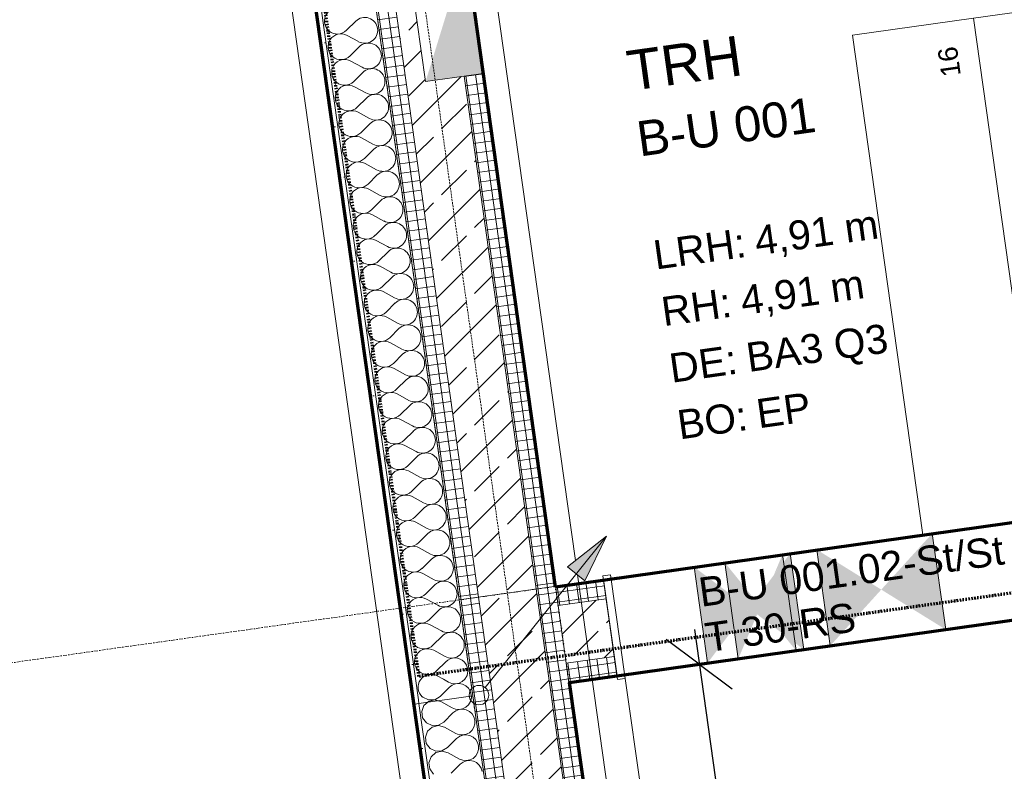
# Model space of a CAD drawing. Header units: millimetres. Extents: x 1523 to 73943, y -91729 to 10268.
# Tile 23 of 39: x 46388 to 48924, y -53883 to -51946. Entities that reach past the tile are written whole.
import ezdxf

# ---------------------------------------------------------------- set-up
doc = ezdxf.new("R2010")
doc.units = ezdxf.units.MM
for name, pattern in [('_Projekt 07 -  _  -  _  -  _  -', [7.5, 3.5, -2, 0, -2]), ('CAx_nichtHalbton', [20001.0584, 10000, -0.5292, 10000, -0.5292]), ('IMPORT-STRICHPUNKT _7_', [20, 10, -5, 0, -5]), ('IMPORT-VERDECKT _8_', [7.5, 5, -2.5]), ('Verdeckt 2x', [3.572, 2.3813, -1.1907])]:
    doc.linetypes.add(name, pattern=pattern)
for name, color, linetype, lineweight, true_color in [('20 A--Träger _ Deckenkonstruktion', 7, 'IMPORT-VERDECKT _8_', 13, 0x656565), ('30 A--Träger _ Dachkonstruktion', 7, 'IMPORT-VERDECKT _8_', 13, 0x656565), ('40 A--Treppe', 7, 'Continuous', 13, 0x656565), ('90 A--Achsraster _1_50_', 7, 'IMPORT-STRICHPUNKT _7_', 13, 0x656565), ('97 A--Etiketten _ Deckensprung', 7, 'Continuous', 13, 0x656565), ('Neubau_10 A--Wand innen _tragend_', 7, 'Continuous', 13, 0x656565), ('Neubau_20 A--Gründungsbelag', 7, 'Continuous', 13, 0x656565), ('Neubau_80 A--Raum', 7, 'Continuous', 13, 0x656565), ('Sockelbeschichtung Sprühnebel', 7, 'Continuous', 13, 0x656565), ('Xref_706_5_--_ÜP_-1_000_16_Übersichtsplan UG_IFC 2025_01_13_dwg', 7, 'Continuous', 13, 0x767676), ('XX', 7, 'Continuous', 18, 0x804040)]:
    doc.layers.add(name, color=color, linetype=linetype, lineweight=lineweight, true_color=true_color)
for name, color, linetype, lineweight in [('A-____-NOTE-TEXT', 7, 'Continuous', 13), ('Ax-50_BM-Bem', 7, 'Continuous', 9), ('Ax_BM-Bem', 7, 'Continuous', 9), ('Ex_LE-Trasse', 7, 'Continuous', 18)]:
    doc.layers.add(name, color=color, linetype=linetype, lineweight=lineweight)
doc.styles.add('Arial', font='arial.ttf', dxfattribs={"height": 75})
doc.styles.add('Arial_5', font='arial.ttf', dxfattribs={"height": 50})
doc.styles.add('Arial_B_1', font='txt', dxfattribs={"height": 103.174603})
doc.styles.add('Arial_B_2', font='txt', dxfattribs={"height": 90.277778})
doc.styles.add('ISOCPEUR_2', font='isocpeur.ttf', dxfattribs={"height": 90})
doc.dimstyles.new('KI_1_8_mm_Isocpeur__cm_m__Aufrundung_auf_5_mm_ELT_Gesamtbemaßung_1', dxfattribs={"dimscale": 304.8, "dimtxt": 89.638306, "dimasz": 0.492126, "dimexe": 0.295276, "dimexo": 0.0625, "dimgap": 0.049213, "dimtad": 1, "dimlfac": 0.001, "dimrnd": 0.005, "dimzin": 0, "dimdsep": 46, "dimtxsty": 'ISOCPEUR_2', "dimblk1": 'OBLIQUE', "dimblk2": 'OBLIQUE', "dimsah": 1, "dimcen": 0.09, "dimdle": 0.295276, "dimadec": 0, "dimazin": 0, "dimtfac": 1, "dimtdec": 4, "dimtix": 1, "dimtmove": 0, "dimatfit": 3, "dimfxl": 0.984252, "dimfxlon": 1, "dimtvp": 1, "dimtfill": 1, "dimtolj": 1, "dimtzin": 0, "dimlwd": 25, "dimlwe": 25, "dimarcsym": 2})
pattern_1 = [(4.336, (0, 0), (-1.890132, 24.928446), []), (94.336, (0, 0), (24.928446, 1.890132), [])]
pattern_2 = [(131.336, (0, 0), (90.10192, 79.25683), []), (131.336, (-45.05, -39.63), (90.10192, 79.25683), [90, -30])]
pattern_3 = [(94.336, (0, 0), (24.928446, 1.890132), []), (184.336, (0, 0), (-1.890132, 24.928446), [])]
pattern_4 = [(86.336, (0, 0), (-86.42598, 5.53439), [0, -50]), (86.336, (-41.615, 27.72), (-86.42598, 5.53439), [0, -50])]

# ---------------------------------------------------------------- blocks, each defined once
blk = doc.blocks.new('ELT_Leerrohr_Steigepfeil 1_50 - Anfang rauf-28785750-SuD_-1UG gesamt Plot  - Blatt 9')
at = {"layer": 'Ex_LE-Trasse'}
blk.add_circle((0, 0), 25.1, dxfattribs=at)
blk = doc.blocks.new('Xref_706_5_--_ÜP_-1_000_11_Übersichtsplan UG_IFC 2024_09_30_dwg_Tür Ol 1-Fl 27_3-41959623-SuD_-1UG gesamt Plot  - Blatt 9')
at = {"layer": 'Neubau_10 A--Wand innen _tragend_', "color": 9, "true_color": 0xcbcbcb}
blk.add_line((610, 10), (610, 1230), dxfattribs=at)
at = {"layer": 'Neubau_10 A--Wand innen _tragend_', "color": 9, "true_color": 0xcbcbcb, "flags": 128}
for points in [[(-630, -260), (-610, -260), (-610, 10), (-630, 10)], [(630, -260), (610, -260), (610, 10), (630, 10)], [(630, -250), (630, -200), (630, -50), (630, 0), (630, -50), (630, -200)], [(-630, -250), (-630, -200), (-630, -50), (-630, 0), (-630, -50), (-630, -200)]]:
    blk.add_lwpolyline(points, close=True, dxfattribs=at)
at = {"layer": 'Neubau_10 A--Wand innen _tragend_', "color": 9, "true_color": 0xcbcbcb}
blk.add_arc((610, 10), 1220, 90, 180, dxfattribs=at)
blk = doc.blocks.new('Xref_706_5_--_ÜP_-1_000_11_Übersichtsplan UG_IFC 2024_09_30_dwg__X59-41959624-SuD_-1UG gesamt Plot  - Blatt 9')
at = {"layer": 'Neubau_10 A--Wand innen _tragend_', "color": 9, "true_color": 0xcbcbcb, "flags": 128}
for points in [[(53023.7, -9072.6), (53026.4, -9065.9), (53045.6, -9038.6), (53049.8, -9030.5), (53051.6, -9021.5), (53050.9, -9012.3), (53047.7, -9003.7), (53042.3, -8996.2), (53035, -8990.6), (53026.5, -8987.1), (53021.2, -8986.5)], [(53024.5, -9100), (53031.9, -9110.4), (53046.4, -9117.6), (53062.6, -9117.2), (53076.7, -9109.1), (53085.3, -9095.3), (53086.4, -9079.1), (53079.7, -9064.3), (53058.9, -9038.3), (53054.2, -9030.3), (53051.9, -9021.4), (53052.1, -9012.2), (53054.7, -9003.5), (53059.7, -8995.7), (53066.6, -8989.7), (53074.9, -8985.7), (53084, -8984.2), (53093.1, -8985.2), (53101.7, -8988.6), (53108.9, -8994.3), (53114.3, -9001.7), (53117.5, -9010.3), (53118.2, -9019.5), (53116.4, -9028.5), (53112.2, -9036.7), (53093, -9063.9), (53087.1, -9079.1), (53089.2, -9095.2), (53098.5, -9108.5), (53113.1, -9115.7), (53129.3, -9115.2), (53143.4, -9107.1), (53152, -9093.4), (53153, -9077.2), (53146.3, -9062.4), (53125.5, -9036.3)], [(53125.5, -9036.3), (53120.9, -9028.4), (53118.5, -9019.5), (53118.7, -9010.3), (53121.4, -9001.5), (53126.4, -8993.8), (53133.3, -8987.7), (53141.6, -8983.8), (53150.6, -8982.2), (53159.8, -8983.2), (53168.3, -8986.7), (53175.6, -8992.4), (53181, -8999.8), (53184.2, -9008.4), (53184.9, -9017.6), (53183.1, -9026.6), (53178.8, -9034.8), (53159.6, -9062), (53153.8, -9077.1), (53155.8, -9093.3), (53165.2, -9106.5), (53179.7, -9113.8), (53195.9, -9113.3), (53210, -9105.2)], [(53212.9, -9060.4), (53192.2, -9034.4)], [(53192.2, -9034.4), (53187.5, -9026.5), (53185.2, -9017.6), (53185.3, -9008.4), (53188, -8999.6), (53193, -8991.8), (53199.9, -8985.8), (53208.2, -8981.8), (53217.3, -8980.3)]]:
    blk.add_lwpolyline(points, dxfattribs=at)
blk = doc.blocks.new('Xref_706_5_--_ÜP_-1_000_11_Übersichtsplan UG_IFC 2024_09_30_dwg__X62-41959627-SuD_-1UG gesamt Plot  - Blatt 9')
at = {"layer": 'Neubau_10 A--Wand innen _tragend_', "color": 9, "true_color": 0xcbcbcb, "flags": 128}
for points in [[(52973, -9049), (52979, -9040.6), (52983.2, -9032.4), (52985, -9023.4), (52984.3, -9014.3), (52981.1, -9005.6), (52975.7, -8998.2), (52971.5, -8994.9)], [(53008.7, -9111.9), (53010.1, -9111.1), (53018.7, -9097.3), (53019.8, -9081.1), (53013.1, -9066.3), (52992.3, -9040.2), (52987.6, -9032.3), (52985.3, -9023.4), (52985.4, -9014.2), (52988.1, -9005.4), (52993.1, -8997.7), (53000, -8991.6), (53008.3, -8987.7), (53017.4, -8986.1), (53021.2, -8986.6)], [(53023.7, -9072.8), (53020.5, -9081.1), (53022.5, -9097.2), (53024.5, -9100)]]:
    blk.add_lwpolyline(points, dxfattribs=at)
blk = doc.blocks.new('Xref_706_5_--_ÜP_-1_000_11_Übersichtsplan UG_IFC 2024_09_30_dwg__X63-41959628-SuD_-1UG gesamt Plot  - Blatt 9')
at = {"layer": 'Neubau_10 A--Wand innen _tragend_', "color": 9, "true_color": 0xcbcbcb}
blk.add_line((52970.1, -9053.2), (52973, -9049), dxfattribs=at)
for start, end in [(91.6681, 127.0873), (53.7271, 91.6681)]:
    blk.add_arc((52951.7, -9021.4), 33.3, start, end, dxfattribs=at)
blk = doc.blocks.new('Xref_706_5_--_ÜP_-1_000_11_Übersichtsplan UG_IFC 2024_09_30_dwg__X66-41959631-SuD_-1UG gesamt Plot  - Blatt 9')
at = {"layer": 'Neubau_10 A--Wand innen _tragend_', "color": 9, "true_color": 0xcbcbcb}
for p, q in [((52626.6, -9077.6), (52645.8, -9050.3)), ((52679.9, -9076), (52659.1, -9049.9)), ((52693.2, -9075.6), (52712.4, -9048.4)), ((52746.5, -9074.1), (52725.7, -9048)), ((52759.8, -9073.7), (52779, -9046.4)), ((52813.1, -9072.1), (52792.4, -9046.1)), ((52826.5, -9071.7), (52845.7, -9044.5)), ((52879.8, -9070.2), (52859, -9044.1)), ((52893.1, -9069.8), (52912.3, -9042.6)), ((52946.4, -9068.2), (52925.7, -9042.2)), ((51760.3, -9102.8), (51779.5, -9075.6)), ((51813.6, -9101.2), (51792.8, -9075.2)), ((51826.9, -9100.8), (51846.1, -9073.6)), ((51880.2, -9099.3), (51859.4, -9073.2)), ((51893.5, -9098.9), (51912.7, -9071.7)), ((51946.8, -9097.4), (51926.1, -9071.3)), ((51960.2, -9097), (51979.4, -9069.7)), ((52013.5, -9095.4), (51992.7, -9069.3)), ((52026.8, -9095), (52046, -9067.8)), ((52080.1, -9093.5), (52059.4, -9067.4)), ((52093.4, -9093.1), (52112.7, -9065.8)), ((52146.8, -9091.5), (52126, -9065.5)), ((52160.1, -9091.1), (52179.3, -9063.9)), ((52213.4, -9089.6), (52192.6, -9063.5)), ((52226.7, -9089.2), (52245.9, -9062)), ((52280, -9087.7), (52259.3, -9061.6)), ((52293.4, -9087.3), (52312.6, -9060)), ((52346.7, -9085.7), (52325.9, -9059.6)), ((52360, -9085.3), (52379.2, -9058.1)), ((52413.3, -9083.8), (52392.5, -9057.7)), ((52426.6, -9083.4), (52445.9, -9056.1)), ((52480, -9081.8), (52459.2, -9055.8)), ((52493.3, -9081.4), (52512.5, -9054.2)), ((52546.6, -9079.9), (52525.8, -9053.8)), ((52559.9, -9079.5), (52579.1, -9052.3)), ((52613.2, -9077.9), (52592.5, -9051.9)), ((52959.7, -9067.9), (52970.1, -9053.2)), ((51280.5, -9116.8), (51259.7, -9090.7)), ((51293.8, -9116.4), (51313, -9089.1)), ((51347.1, -9114.8), (51326.3, -9088.7)), ((51360.4, -9114.4), (51379.6, -9087.2)), ((51413.7, -9112.9), (51393, -9086.8)), ((51427.1, -9112.5), (51446.3, -9085.3)), ((51480.4, -9110.9), (51459.6, -9084.9)), ((51493.7, -9110.6), (51512.9, -9083.3)), ((51547, -9109), (51526.2, -9082.9)), ((51560.3, -9108.6), (51579.6, -9081.4)), ((51613.7, -9107.1), (51592.9, -9081)), ((51627, -9106.7), (51646.2, -9079.4)), ((51680.3, -9105.1), (51659.5, -9079)), ((51693.6, -9104.7), (51712.8, -9077.5)), ((51746.9, -9103.2), (51726.2, -9077.1))]:
    blk.add_line(p, q, dxfattribs=at)
for centre, start, end in [((52551.9, -9033), 91.6681, 218.538), ((52551.9, -9033), 324.7982, 91.6681), ((52618.5, -9031.1), 91.6681, 218.538), ((52618.5, -9031.1), 324.7982, 91.6681), ((52685.2, -9029.2), 91.6681, 218.538), ((52685.2, -9029.2), 324.7982, 91.6681), ((52751.8, -9027.2), 91.6681, 218.538), ((52751.8, -9027.2), 324.7982, 91.6681), ((52818.4, -9025.3), 91.6681, 218.538), ((52818.4, -9025.3), 324.7982, 91.6681), ((52885.1, -9023.3), 91.6681, 218.538), ((52885.1, -9023.3), 324.7982, 91.6681), ((52951.7, -9021.4), 127.0873, 218.538), ((51685.6, -9058.3), 91.6681, 218.538), ((51685.6, -9058.3), 324.7982, 91.6681), ((51752.2, -9056.3), 91.6681, 218.538), ((51752.2, -9056.3), 324.7982, 91.6681), ((51818.9, -9054.4), 91.6681, 218.538), ((51818.9, -9054.4), 324.7982, 91.6681), ((51885.5, -9052.5), 91.6681, 218.538), ((51885.5, -9052.5), 324.7982, 91.6681), ((51952.1, -9050.5), 91.6681, 218.538), ((51952.1, -9050.5), 324.7982, 91.6681), ((52018.8, -9048.6), 91.6681, 218.538), ((52018.8, -9048.6), 324.7982, 91.6681), ((52085.4, -9046.6), 91.6681, 218.538), ((52085.4, -9046.6), 324.7982, 91.6681), ((52152.1, -9044.7), 91.6681, 218.538), ((52152.1, -9044.7), 324.7982, 91.6681), ((52218.7, -9042.8), 91.6681, 218.538), ((52218.7, -9042.8), 324.7982, 91.6681), ((52285.3, -9040.8), 91.6681, 218.538), ((52285.3, -9040.8), 324.7982, 91.6681), ((52352, -9038.9), 91.6681, 218.538), ((52352, -9038.9), 324.7982, 91.6681), ((52418.6, -9036.9), 91.6681, 218.538), ((52418.6, -9036.9), 324.7982, 91.6681), ((52485.3, -9035), 91.6681, 218.538), ((52485.3, -9035), 324.7982, 91.6681), ((51285.8, -9069.9), 91.6681, 218.538), ((51285.8, -9069.9), 324.7982, 91.6681), ((51352.4, -9068), 91.6681, 218.538), ((51352.4, -9068), 324.7982, 91.6681), ((51419, -9066), 91.6681, 218.538), ((51419, -9066), 324.7982, 91.6681), ((51485.7, -9064.1), 91.6681, 218.538), ((51485.7, -9064.1), 324.7982, 91.6681), ((51552.3, -9062.2), 91.6681, 218.538), ((51552.3, -9062.2), 324.7982, 91.6681), ((51619, -9060.2), 91.6681, 218.538), ((51619, -9060.2), 324.7982, 91.6681), ((52653.8, -9096.8), 144.7982, 38.538), ((52720.4, -9094.8), 144.7982, 38.538), ((52787.1, -9092.9), 144.7982, 38.538), ((52853.7, -9091), 144.7982, 38.538), ((52920.3, -9089), 144.7982, 38.538), ((52987, -9087.1), 144.7982, 311.0842), ((51787.5, -9122), 144.7982, 38.538), ((51854.1, -9120.1), 144.7982, 38.538), ((51920.8, -9118.1), 144.7982, 38.538), ((51987.4, -9116.2), 144.7982, 38.538), ((52054, -9114.2), 144.7982, 38.538), ((52120.7, -9112.3), 144.7982, 38.538), ((52187.3, -9110.4), 144.7982, 38.538), ((52254, -9108.4), 144.7982, 38.538), ((52320.6, -9106.5), 144.7982, 38.538), ((52387.2, -9104.5), 144.7982, 38.538), ((52453.9, -9102.6), 144.7982, 38.538), ((52520.5, -9100.7), 144.7982, 38.538), ((52587.2, -9098.7), 144.7982, 38.538), ((51254.4, -9137.5), 144.7982, 38.538), ((51321, -9135.6), 144.7982, 38.538), ((51387.7, -9133.6), 144.7982, 38.538), ((51454.3, -9131.7), 144.7982, 38.538), ((51520.9, -9129.8), 144.7982, 38.538), ((51587.6, -9127.8), 144.7982, 38.538), ((51654.2, -9125.9), 144.7982, 38.538), ((51720.9, -9123.9), 144.7982, 38.538)]:
    blk.add_arc(centre, 33.3, start, end, dxfattribs=at)
blk = doc.blocks.new('Xref_706_5_--_ÜP_-1_000_11_Übersichtsplan UG_IFC 2024_09_30_dwg_Standard-Rastermarker_10-41960563-SuD_-1UG gesamt Plot  - Blatt 9')
at = {"layer": '90 A--Achsraster _1_50_', "color": 9, "true_color": 0xcbcbcb, "flags": 128}
blk.add_lwpolyline([(0, 0), (7172, 0), (14828, 0), (22000, 0)], dxfattribs=at)
blk = doc.blocks.new('Xref_706_5_--_ÜP_-1_000_11_Übersichtsplan UG_IFC 2024_09_30_dwg_Standard-Rastermarker_20-41960574-SuD_-1UG gesamt Plot  - Blatt 9')
at = {"layer": '90 A--Achsraster _1_50_', "color": 9, "true_color": 0xcbcbcb}
blk.add_line((0, 0), (40514.6, 0), dxfattribs=at)
blk = doc.blocks.new('Xref_706_5_--_ÜP_-1_000_16_Übersichtsplan UG_IFC 2025_01_13_dwg-35469238-SuD_-1UG gesamt Plot  - Blatt 9')
at = {"layer": 'Neubau_10 A--Wand innen _tragend_', "true_color": 0xededed}
for points in [[(53288.8, -5278.6), (53039.5, -5297.5), (53175.5, -5437.6), (53251.3, -5331.3)], [(53311.5, -5577.8), (53175.5, -5437.6), (53062.2, -5596.7)], [(53316.7, -5646.7), (53067.5, -5665.6), (53201.5, -5780.8), (53300.5, -5665.6)], [(53335.6, -5896), (53201.5, -5780.8), (53086.4, -5914.9)], [(51794, -6524.9), (51782.6, -6375.3), (51463.5, -6399.5), (51780.4, -6519.7)]]:
    blk.add_hatch(color=7, dxfattribs=at).paths.add_polyline_path(points)
h = blk.add_hatch(color=7, dxfattribs=at)
h.paths.add_polyline_path([(53318.2, -5666.7), (53298.3, -5668.2), (53270.6, -5700.5), (53315.3, -5668.8)])
h.paths.add_polyline_path([(53121.2, -5711.8), (53088.9, -5684.1), (53069, -5685.6), (53100, -5701.2)])
h = blk.add_hatch(color=7, dxfattribs=at)
h.paths.add_polyline_path([(53201.5, -5780.8), (53181.5, -5763.6), (53080.3, -5835.2), (53160, -5829.1)])
h.paths.add_polyline_path([(53329.6, -5816.3), (53218.8, -5760.7), (53201.5, -5780.8), (53249.9, -5822.3)])
at = {"layer": 'Neubau_10 A--Wand innen _tragend_', "true_color": 0xcbcbcb}
h = blk.add_hatch(dxfattribs=at)
h.set_pattern_fill('FP_10', color=9, style=0, pattern_type=2)
h.set_pattern_definition(pattern_1)
h.paths.add_polyline_path([(56652.2, -6056.2), (56648.5, -6006.3), (53362.9, -6255.5), (53366.7, -6305.3), (54405.6, -6226.5), (54401.9, -6176.7), (54491.8, -6220), (55017.5, -6180.1), (55099.8, -6123.8), (55103.6, -6173.6), (56383.3, -6076.6)])
h = blk.add_hatch(dxfattribs=at)
h.set_pattern_fill('FP_9', color=9, style=0, pattern_type=2)
h.set_pattern_definition(pattern_2)
h.paths.add_polyline_path([(56663.6, -6205.8), (56652.2, -6056.2), (55103.6, -6173.6), (55115, -6323.2), (56642.6, -6207.3)])
h.paths.add_polyline_path([(55017.5, -6180.1), (54491.7, -6220), (54761.7, -6350), (54770.3, -6349.3), (54969.4, -6213.1)])
h.paths.add_polyline_path([(54417, -6376.1), (54405.6, -6226.5), (53366.7, -6305.3), (53378, -6454.9), (54388.9, -6378.2)])
h = blk.add_hatch(dxfattribs=at)
h.set_pattern_fill('FP_9', color=9, style=0, pattern_type=2)
h.set_pattern_definition(pattern_2)
h.paths.add_polyline_path([(53313, -6259.2), (53303.6, -6134.6), (53154, -6146), (53163.5, -6270.6), (53312.8, -6259.3)])
h = blk.add_hatch(dxfattribs=at)
h.set_pattern_fill('FP_15', color=9, style=0, pattern_type=2)
h.set_pattern_definition(pattern_3)
h.paths.add_polyline_path([(53362.9, -6255.5), (53353.4, -6130.8), (53303.6, -6134.6), (53313, -6259.2), (53362.6, -6255.5)])
h = blk.add_hatch(dxfattribs=at)
h.set_pattern_fill('FP_15', color=9, style=0, pattern_type=2)
h.set_pattern_definition(pattern_3)
h.paths.add_polyline_path([(53163.5, -6270.6), (53154, -6146), (53104.2, -6149.7), (53113.6, -6274.4), (53163.2, -6270.6)])
h = blk.add_hatch(dxfattribs=at)
h.set_pattern_fill('FP_10', color=9, style=0, pattern_type=2)
h.set_pattern_definition(pattern_1)
h.paths.add_polyline_path([(56667.4, -6255.6), (56663.6, -6205.8), (55115, -6323.2), (55118.7, -6373), (56660.4, -6256.1)])
h.paths.add_polyline_path([(54851.6, -6393.3), (54766.2, -6352.2), (54687.9, -6405.7), (54800.8, -6397.1)])
h.paths.add_polyline_path([(54770.3, -6349.3), (54761.6, -6350), (54766.2, -6352.1)])
h.paths.add_polyline_path([(54420.7, -6426), (54417, -6376.1), (53378, -6454.9), (53381.8, -6504.7), (54385.7, -6428.6)])
h = blk.add_hatch(dxfattribs=at)
h.set_pattern_fill('FP_10', color=9, style=0, pattern_type=2)
h.set_pattern_definition(pattern_1)
h.paths.add_polyline_path([(53316.8, -6309.1), (53313, -6259.3), (53163.5, -6270.6), (53167.2, -6320.4), (53316.5, -6309.1)])
h = blk.add_hatch(dxfattribs=at)
h.set_pattern_fill('FP_10', color=9, style=0, pattern_type=2)
h.set_pattern_definition(pattern_1)
h.paths.add_polyline_path([(53313, -6259.3), (53312.8, -6259.3), (53313, -6259.3)])
h = blk.add_hatch(dxfattribs=at)
h.set_pattern_fill('FP_10', color=9, style=0, pattern_type=2)
h.set_pattern_definition(pattern_1)
h.paths.add_polyline_path([(53366.7, -6305.3), (53362.9, -6255.5), (53313, -6259.3), (53316.8, -6309.1), (53366.4, -6305.3)])
h = blk.add_hatch(dxfattribs=at)
h.set_pattern_fill('FP_10', color=9, style=0, pattern_type=2)
h.set_pattern_definition(pattern_1)
h.paths.add_polyline_path([(53362.9, -6255.5), (53362.6, -6255.5), (53362.9, -6255.5)])
h = blk.add_hatch(dxfattribs=at)
h.set_pattern_fill('FP_10', color=9, style=0, pattern_type=2)
h.set_pattern_definition(pattern_1)
h.paths.add_polyline_path([(53148.2, -6321.9), (53124.8, -6289.8), (53113.6, -6274.4), (51782.6, -6375.3), (51786.4, -6425.2), (53095.5, -6325.9)])
h = blk.add_hatch(dxfattribs=at)
h.set_pattern_fill('FP_10', color=9, style=0, pattern_type=2)
h.set_pattern_definition(pattern_1)
h.paths.add_polyline_path([(53167.2, -6320.4), (53163.5, -6270.6), (53113.6, -6274.4), (53148.7, -6321.8), (53167, -6320.5)])
h = blk.add_hatch(dxfattribs=at)
h.set_pattern_fill('FP_10', color=9, style=0, pattern_type=2)
h.set_pattern_definition(pattern_1)
h.paths.add_polyline_path([(53163.5, -6270.6), (53163.2, -6270.6), (53163.5, -6270.6)])
h = blk.add_hatch(dxfattribs=at)
h.set_pattern_fill('FP_9', color=9, style=0, pattern_type=2)
h.set_pattern_definition(pattern_2)
h.paths.add_polyline_path([(53328.2, -6458.7), (53316.8, -6309.1), (53167.2, -6320.5), (53169.6, -6351.4), (53251.8, -6464.4), (53327.9, -6458.7)])
h = blk.add_hatch(dxfattribs=at)
h.set_pattern_fill('FP_9', color=9, style=0, pattern_type=2)
h.set_pattern_definition(pattern_2)
h.paths.add_polyline_path([(53316.8, -6309.1), (53316.5, -6309.1), (53316.8, -6309.1)])
h = blk.add_hatch(dxfattribs=at)
h.set_pattern_fill('FP_9', color=9, style=0, pattern_type=2)
h.set_pattern_definition(pattern_2)
h.paths.add_polyline_path([(53378, -6454.9), (53366.7, -6305.3), (53316.8, -6309.1), (53328.2, -6458.7), (53377.7, -6454.9)])
h = blk.add_hatch(dxfattribs=at)
h.set_pattern_fill('FP_9', color=9, style=0, pattern_type=2)
h.set_pattern_definition(pattern_2)
h.paths.add_polyline_path([(53366.7, -6305.3), (53366.4, -6305.3), (53366.7, -6305.3)])
h = blk.add_hatch(dxfattribs=at)
h.set_pattern_fill('FP_9', color=9, style=0, pattern_type=2)
h.set_pattern_definition(pattern_2)
h.paths.add_polyline_path([(53251.8, -6464.5), (53148.2, -6321.9), (51786.4, -6425.2), (51794, -6524.9), (51325.3, -6560.4), (51317.8, -6460.7), (50095.2, -6553.4), (50014.2, -6710), (53251.8, -6464.5)])
h = blk.add_hatch(dxfattribs=at)
h.set_pattern_fill('FP_14', color=9, style=0, pattern_type=2)
h.set_pattern_definition(pattern_4)
h.paths.add_polyline_path([(56679.1, -6410.2), (56677.9, -6395.2), (55129.3, -6512.6), (55130.5, -6527.6), (56657.4, -6411.8)])
h.paths.add_polyline_path([(55130.4, -6527.6), (55103.4, -6514.6), (54457.2, -6563.6), (54432.5, -6580.5), (55130.2, -6527.6)])
h.paths.add_polyline_path([(54432.5, -6580.5), (54431.3, -6565.6), (53392.4, -6644.4), (53393.5, -6659.3), (54432.2, -6580.5)])
h = blk.add_hatch(dxfattribs=at)
h.set_pattern_fill('FP_10', color=9, style=0, pattern_type=2)
h.set_pattern_definition(pattern_1)
h.paths.add_polyline_path([(53286.4, -6512), (53251.8, -6464.5), (50014.2, -6710), (49987.2, -6762.2), (53248.6, -6514.9)])
h = blk.add_hatch(dxfattribs=at)
h.set_pattern_fill('FP_10', color=9, style=0, pattern_type=2)
h.set_pattern_definition(pattern_1)
h.paths.add_polyline_path([(53331.9, -6508.6), (53328.2, -6458.7), (53251.8, -6464.5), (53286.4, -6512), (53324.9, -6509.1)])
h = blk.add_hatch(dxfattribs=at)
h.set_pattern_fill('FP_10', color=9, style=0, pattern_type=2)
h.set_pattern_definition(pattern_1)
h.paths.add_polyline_path([(53328.2, -6458.7), (53327.9, -6458.7), (53328.2, -6458.7)])
h = blk.add_hatch(dxfattribs=at)
h.set_pattern_fill('FP_10', color=9, style=0, pattern_type=2)
h.set_pattern_definition(pattern_1)
h.paths.add_polyline_path([(53381.8, -6504.8), (53378, -6454.9), (53328.2, -6458.7), (53331.9, -6508.6), (53374.8, -6505.3)])
h = blk.add_hatch(dxfattribs=at)
h.set_pattern_fill('FP_10', color=9, style=0, pattern_type=2)
h.set_pattern_definition(pattern_1)
h.paths.add_polyline_path([(53378, -6454.9), (53377.7, -6454.9), (53378, -6454.9)])
h = blk.add_hatch(dxfattribs=at)
h.set_pattern_fill('FP_14', color=9, style=0, pattern_type=2)
h.set_pattern_definition(pattern_4)
h.paths.add_polyline_path([(53393.5, -6659.3), (53383.1, -6645.1), (49911.6, -6908.3), (49903.5, -6924), (53391.4, -6659.5)])
at = {"layer": '20 A--Träger _ Deckenkonstruktion', "color": 9, "true_color": 0xcbcbcb}
for p, q in [((54220.4, -6190.5), (53362.9, -6255.5)), ((53113.6, -6274.4), (50123.2, -6501.1)), ((54229.9, -6315.1), (46882.7, -6872.2))]:
    blk.add_line(p, q, dxfattribs=at)
at = {"layer": '20 A--Träger _ Deckenkonstruktion', "color": 9, "true_color": 0xcbcbcb, "flags": 128}
blk.add_lwpolyline([(59575.1, -5784.4), (66642.5, -5248.5), (66661.4, -5497.8), (57988.6, -6155.5), (57959.8, -5776.5), (54210.6, -6060.8), (54239.3, -6439.7), (46874.6, -6998.2)], dxfattribs=at)
at = {"layer": '30 A--Träger _ Dachkonstruktion', "color": 9, "true_color": 0xcbcbcb}
blk.add_line((52833.6, 724.5), (53362.9, -6255.5), dxfattribs=at)
at = {"layer": '30 A--Träger _ Dachkonstruktion', "color": 9, "true_color": 0xcbcbcb, "flags": 128}
blk.add_lwpolyline([(52584.3, 705.6), (53082.9, 743.4), (52929.2, 2770.2), (55222.4, 2944.1), (54990.3, 6004.7), (52447.3, 5807.4), (52487.1, 5293.9), (54480.9, 5448.6), (54632.4, 3450.9), (52389.1, 3280.8), (53113.6, -6274.4)], dxfattribs=at)
at = {"layer": '40 A--Treppe', "color": 9, "true_color": 0xcbcbcb, "flags": 128}
blk.add_lwpolyline([(52688.7, -670.5), (52973.7, -4429.7), (51677.5, -4528), (51721.3, -5106.3), (53017.6, -5008), (53041.4, -5322.1), (51745.1, -5420.4), (51721.3, -5106.3), (53017.6, -5008), (52973.7, -4429.7), (51677.5, -4528), (51392.4, -768.8), (52688.7, -670.5), (52677.3, -520.9), (51381.1, -619.2), (51392.4, -768.8)], close=True, dxfattribs=at)
at = {"layer": '97 A--Etiketten _ Deckensprung', "color": 9, "true_color": 0xcbcbcb}
blk.add_line((52221.6, 5489), (53132.5, -6523.7), dxfattribs=at)
at = {"layer": 'Neubau_10 A--Wand innen _tragend_', "color": 9, "true_color": 0xcbcbcb}
for p, q in [((53288.8, -5278.6), (53039.5, -5297.5)), ((53062.2, -5596.7), (53311.5, -5577.8)), ((53316.7, -5646.7), (53067.5, -5665.6)), ((53318.2, -5666.7), (53069, -5685.6)), ((53080.3, -5835.2), (53329.6, -5816.3)), ((53086.4, -5914.9), (53335.6, -5896)), ((53313, -6259.2), (53303.6, -6134.6)), ((53163.5, -6270.6), (53154, -6146)), ((53378, -6454.9), (56663.6, -6205.8)), ((51786.4, -6425.2), (53148.2, -6321.9))]:
    blk.add_line(p, q, dxfattribs=at)
at = {"layer": 'Neubau_10 A--Wand innen _tragend_', "color": 9, "true_color": 0xcbcbcb, "flags": 128}
for points in [[(53732.1, -6633.6), (53393.5, -6659.3), (53392.4, -6644.3), (56677.9, -6395.2), (56648.5, -6006.3), (56024.7, -6053.6)], [(56652.2, -6056.2), (53366.7, -6305.3), (53148.1, -6321.9), (53366.7, -6305.3)], [(55646, -6082.3), (55725.6, -6076.3), (55729.4, -6126.2), (55740.7, -6275.7), (55744.5, -6325.6), (55755.1, -6465.2), (55756.2, -6480.1), (56055.4, -6457.5), (56679.1, -6410.2), (56694, -6409), (56682.3, -6254.5), (56667.4, -6255.6), (53381.8, -6504.7), (53392.4, -6644.3), (53383.1, -6645.1), (49911.6, -6908.3)], [(49903.5, -6924), (53393.5, -6659.3), (53392.4, -6644.4), (53381.8, -6504.8), (53381.8, -6504.7), (53286.4, -6512), (49987.2, -6762.2)], [(51317.8, -6460.7), (51314, -6410.9), (51463.5, -6399.5), (51782.6, -6375.3), (53113.6, -6274.4), (53113.6, -6274.4), (53362.9, -6255.5), (53353.4, -6130.8), (53104.2, -6149.7), (53113.6, -6274.4), (53362.9, -6255.5), (53701.5, -6229.8), (53705.3, -6279.6), (53716.6, -6429.2), (53720.4, -6479.1), (53731, -6618.7), (53732.1, -6633.6), (54928.7, -6542.9)], [(46887.5, -6796.6), (50095.2, -6553.4), (51317.8, -6460.7), (51325.3, -6560.4), (51474.9, -6549.1), (51794, -6524.9), (51786.4, -6425.2), (51782.6, -6375.3)], [(53251.8, -6464.5), (53378, -6454.9), (53251.8, -6464.4), (50014.2, -6710), (46877.8, -6947.8)]]:
    blk.add_lwpolyline(points, dxfattribs=at)
at = {"layer": 'Neubau_20 A--Gründungsbelag', "color": 9, "true_color": 0xcbcbcb, "flags": 128}
blk.add_lwpolyline([(46890.8, -6746.3), (49872.9, -6520.1), (49863.5, -6395.5), (50112.7, -6376.6), (50122.2, -6501.2), (53113.6, -6274.4), (53104.2, -6149.7), (53353.4, -6130.8), (53362.9, -6255.5), (56648.5, -6006.4), (56679.1, -6410.2), (53393.5, -6659.3), (46864.6, -7154.4)], dxfattribs=at)
at = {"layer": 'Sockelbeschichtung Sprühnebel', "color": 9, "true_color": 0xcbcbcb}
for p, q in [((59492.2, -5730.5), (53087.7, -6216.2)), ((53050.7, -6219), (49720.4, -6471.5))]:
    blk.add_line(p, q, dxfattribs=at)
at = {"layer": 'Sockelbeschichtung Sprühnebel', "color": 9, "true_color": 0xcbcbcb, "flags": 128}
blk.add_lwpolyline([(46860.7, -7214.9), (66304.9, -5740.5), (66334.4, -5280.3), (66338.8, -5211.4), (59529.3, -5727.7)], dxfattribs=at)
at = {"extrusion": (0, 0, -1), "zscale": -0.9999999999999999, "rotation": 265.6637164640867}
blk.add_blockref('Xref_706_5_--_ÜP_-1_000_11_Übersichtsplan UG_IFC 2024_09_30_dwg_Standard-Rastermarker_10-41960563-SuD_-1UG gesamt Plot  - Blatt 9', (-51673.2, 12721.9), dxfattribs=at)
for name, p, rotation in [('Xref_706_5_--_ÜP_-1_000_11_Übersichtsplan UG_IFC 2024_09_30_dwg_Standard-Rastermarker_20-41960574-SuD_-1UG gesamt Plot  - Blatt 9', (87289.3, -3682.9), 184.3362835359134), ('Xref_706_5_--_ÜP_-1_000_11_Übersichtsplan UG_IFC 2024_09_30_dwg_Tür Ol 1-Fl 27_3-41959623-SuD_-1UG gesamt Plot  - Blatt 9', (53305.8, -5502.7), 274.3362842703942), ('Xref_706_5_--_ÜP_-1_000_11_Übersichtsplan UG_IFC 2024_09_30_dwg__X59-41959624-SuD_-1UG gesamt Plot  - Blatt 9', (0, 0), 2.668141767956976), ('Xref_706_5_--_ÜP_-1_000_11_Übersichtsplan UG_IFC 2024_09_30_dwg__X66-41959631-SuD_-1UG gesamt Plot  - Blatt 9', (0, 0), 2.668141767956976), ('Xref_706_5_--_ÜP_-1_000_11_Übersichtsplan UG_IFC 2024_09_30_dwg__X63-41959628-SuD_-1UG gesamt Plot  - Blatt 9', (0, 0), 2.668141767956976), ('Xref_706_5_--_ÜP_-1_000_11_Übersichtsplan UG_IFC 2024_09_30_dwg__X62-41959627-SuD_-1UG gesamt Plot  - Blatt 9', (0, 0), 2.668141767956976)]:
    blk.add_blockref(name, p, dxfattribs=dict(rotation=rotation))
at = {"layer": '40 A--Treppe', "insert": (51869.9, -5198.2), "char_height": 50, "width": 93.047, "attachment_point": 1, "rotation": 184.3363, "line_spacing_factor": 0.941778, "style": 'Arial_5'}
blk.add_mtext('16', dxfattribs=at)
at = {"layer": 'Neubau_10 A--Wand innen _tragend_', "char_height": 75, "attachment_point": 1, "rotation": 94.3363, "line_spacing_factor": 0.941778, "style": 'Arial'}
for s, insert, width in [('B-U 001.02-St/St', (53115.5, -5909.3), 946.675), ('T 30-RS', (53233, -5900.4), 465.533)]:
    blk.add_mtext(s, dxfattribs=dict(at, insert=insert, width=width))
at = {"layer": 'Neubau_80 A--Raum', "attachment_point": 1, "rotation": 94.3363, "line_spacing_factor": 0.941778}
for s, insert, char_height, width, style in [('4,91 m', (52221, -5708.1), 75, 382.894, 'Arial'), ('BA3 Q3', (52519.5, -5748.5), 75, 438.905, 'Arial'), ('4,91 m', (52372.2, -5754), 75, 382.894, 'Arial'), ('B-U 001', (51932.2, -5994.1), 90.28, 546.326, 'Arial_B_2'), ('EP', (52666, -5731.7), 75, 167.114, 'Arial'), ('TRH', (51749, -6008.4), 103.17, 345.241, 'Arial_B_1'), ('LRH:', (52240.8, -5970.3), 75, 284.645, 'Arial'), ('BO:', (52681.5, -5936.8), 75, 215.779, 'Arial'), ('RH:', (52387.7, -5959.1), 75, 214.861, 'Arial'), ('DE:', (52534.6, -5948), 75, 208.434, 'Arial')]:
    blk.add_mtext(s, dxfattribs=dict(at, insert=insert, char_height=char_height, width=width, style=style))
blk = doc.blocks.new('DIMBLOCK2-SuD_-1UG gesamt Plot  - Blatt 9')
at = {"layer": 'Ax-50_BM-Bem', "lineweight": 25}
for p, q in [((48125.6, -53517.3), (48295.6, -54727.3)), ((48138.1, -53606.4), (48053.4, -53542.6)), ((48435.2, -53564.7), (48049, -53619)), ((48138.1, -53606.4), (48435.2, -53564.7)), ((48138.1, -53606.4), (48222.8, -53670.3)), ((48283.1, -54638.2), (48198.4, -54574.4)), ((47986, -54680), (48372.2, -54625.7)), ((48283.1, -54638.2), (47986, -54680)), ((48283.1, -54638.2), (48367.8, -54702.1))]:
    blk.add_line(p, q, dxfattribs=at)
at = {"layer": 'Ax-50_BM-Bem', "color": 0, "lineweight": 25, "insert": (48327.2, -53999.6), "char_height": 90, "width": 252.775, "attachment_point": 1, "rotation": 278, "line_spacing_factor": 1.149209, "style": 'ISOCPEUR_2', "bg_fill": 3, "box_fill_scale": 1.25, "bg_fill_color": 256, "bg_fill_true_color": 13158600, "bg_fill_transparency": 0}
blk.add_mtext('1,04', dxfattribs=at)
blk = doc.blocks.new('_Oblique')
at = {"color": 0, "linetype": 'ByBlock', "lineweight": -2}
blk.add_line((-0.5, -0.5), (0.5, 0.5), dxfattribs=at)

msp = doc.modelspace()

# ---------------------------------------------------------------- hatches: boundary and pattern name
at = {"layer": 'A-____-NOTE-TEXT'}
msp.add_hatch(color=256, dxfattribs=at).paths.add_polyline_path([(47843.718, -53391.98), (47898.673, -53276.966), (47798.686, -53355.878), (47842.732, -53391.189)])

# ---------------------------------------------------------------- linework, layer by layer
at = {"layer": 'A-____-NOTE-TEXT', "lineweight": 9}
for p, q in [((47586.641, -53666.514), (47899.389, -53276.401)), ((47899.389, -53276.401), (47798.686, -53355.878)), ((47899.389, -53276.401), (47798.686, -53355.878)), ((47843.718, -53391.98), (47899.389, -53276.401)), ((47899.389, -53276.401), (47843.718, -53391.98)), ((47798.686, -53355.878), (47843.718, -53391.98)), ((47798.686, -53355.878), (47843.718, -53391.98)), ((47798.686, -53355.878), (47843.718, -53391.98))]:
    msp.add_line(p, q, dxfattribs=at)
at = {"layer": 'XX', "color": 7, "linetype": 'CAx_nichtHalbton', "lineweight": 70, "true_color": 0xffffff}
for p, q in [((49182.463, -66344.821), (46490.982, -47226.012)), ((47768.156, -53407.599), (47350.411, -50435.192)), ((54699.807, -52431.785), (47768.156, -53407.599)), ((47804.454, -53653.32), (54734.601, -52679.352)), ((49606.597, -66476.236), (47804.454, -53653.32))]:
    msp.add_line(p, q, dxfattribs=at)
at = {"layer": 'XX', "color": 96, "linetype": '_Projekt 07 -  _  -  _  -  _  -', "lineweight": 70, "true_color": 0x007f00}
for p, q in [((47416.466, -53637.805), (46965.502, -50429.031)), ((54900.981, -52585.925), (47416.466, -53637.805))]:
    msp.add_line(p, q, dxfattribs=at)
at = {"layer": 'XX', "color": 9, "linetype": 'Verdeckt 2x', "true_color": 0xc0c0c0}
msp.add_line((54734.601, -52679.352), (47802.724, -53653.564), dxfattribs=at)

# ---------------------------------------------------------------- block references
at = {"layer": 'Ex_LE-Trasse', "rotation": 6.33185823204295}
msp.add_blockref('ELT_Leerrohr_Steigepfeil 1_50 - Anfang rauf-28785750-SuD_-1UG gesamt Plot  - Blatt 9', (47570.984, -53686.132), dxfattribs=at)
at = {"layer": 'Xref_706_5_--_ÜP_-1_000_16_Übersichtsplan UG_IFC 2025_01_13_dwg', "color": 9, "true_color": 0xcbcbcb, "rotation": 273.6637164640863}
msp.add_blockref('Xref_706_5_--_ÜP_-1_000_16_Übersichtsplan UG_IFC 2025_01_13_dwg-35469238-SuD_-1UG gesamt Plot  - Blatt 9', (50635.521, 0), dxfattribs=at)

# ---------------------------------------------------------------- next in the draw order: dimensions: what is measured, and where the dimension line sits
at = {"layer": 'Ax_BM-Bem', "lineweight": 25}
dim = msp.add_linear_dim(base=(48283.119, -54638.225), p1=(48435.19, -53564.676), p2=(47986.039, -54679.977), angle=278, dimstyle='KI_1_8_mm_Isocpeur__cm_m__Aufrundung_auf_5_mm_ELT_Gesamtbemaßung_1', override={"dimpost": '<>', "dimfxl": 1202.344911}, dxfattribs=at)
dim.commit()
dim.dimension.update_dxf_attribs({"geometry": 'DIMBLOCK2-SuD_-1UG gesamt Plot  - Blatt 9', "text_midpoint": (48270.03, -54113.976)})

doc.saveas('drawing.dxf')
